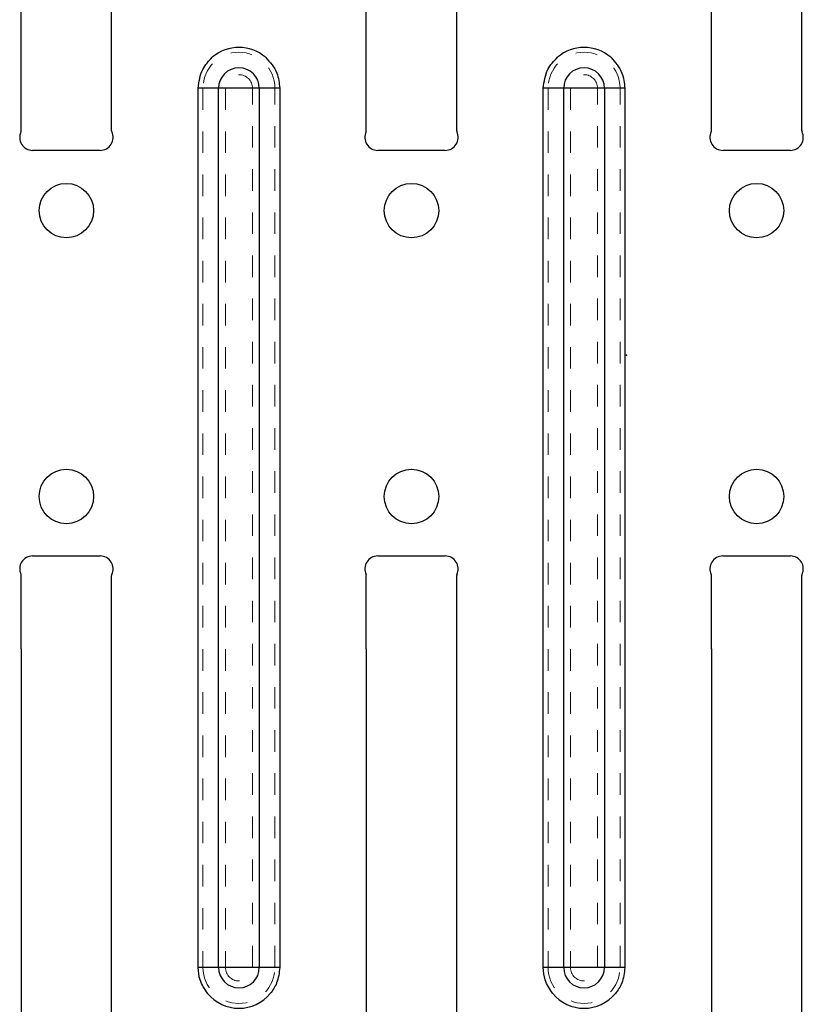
# Model space of a CAD drawing. Header units: inches. Extents: x 1694 to 2505, y -239 to -56.
# Tile 194 of 256: x 1843.25 to 1846.88, y -78.6 to -74.04. Entities that reach past the tile are written whole.
import ezdxf

# ---------------------------------------------------------------- set-up
doc = ezdxf.new("R2010")
doc.units = ezdxf.units.IN
doc.header["$LTSCALE"] = 0.5
doc.header["$MEASUREMENT"] = 0
doc.linetypes.add('HIDDEN', pattern=[0.225, 0.15, -0.075])
doc.layers.add('APP-M-S', color=30, linetype='Continuous')

msp = doc.modelspace()

# ---------------------------------------------------------------- linework, layer by layer
at = {"color": 7, "linetype": 'Continuous'}
msp.add_point((1846.05835, -75.59416), dxfattribs=at)
at = {"layer": 'APP-M-S', "linetype": 'Continuous', "lineweight": 25}
for p, q in [((1846.45206, -74.55383), (1846.45206, -72.78842)), ((1843.25206, -74.55383), (1843.25206, -72.82102)), ((1843.67096, -74.21328), (1843.67096, -72.92356)), ((1844.85206, -74.55383), (1844.85206, -72.92356)), ((1845.27096, -74.21328), (1845.27096, -72.92356)), ((1846.87096, -74.21328), (1846.87096, -72.92356)), ((1843.67096, -74.55383), (1843.67096, -74.21328)), ((1845.27096, -74.55383), (1845.27096, -74.21328)), ((1846.87096, -74.55383), (1846.87096, -74.21328)), ((1844.07254, -78.43182), (1844.07254, -74.35628)), ((1844.45049, -74.35628), (1844.07254, -74.35628)), ((1844.16703, -78.43182), (1844.16703, -74.35628)), ((1844.356, -74.35628), (1844.356, -78.43182)), ((1844.45049, -74.35628), (1844.45049, -78.43182)), ((1845.67254, -78.43182), (1845.67254, -74.35628)), ((1846.05049, -74.35628), (1845.67254, -74.35628)), ((1845.76703, -78.43182), (1845.76703, -74.35628)), ((1845.956, -74.35628), (1845.956, -78.43182)), ((1846.05049, -74.35628), (1846.05049, -78.43182)), ((1843.61796, -74.64434), (1843.30506, -74.64434)), ((1845.21796, -74.64434), (1844.90506, -74.64434)), ((1846.81796, -74.64434), (1846.50506, -74.64434)), ((1843.30506, -76.52434), (1843.61796, -76.52434)), ((1844.90506, -76.52434), (1845.21796, -76.52434)), ((1846.50506, -76.52434), (1846.81796, -76.52434)), ((1843.25206, -76.95541), (1843.25206, -76.61486)), ((1843.67096, -78.6758), (1843.67096, -76.61486)), ((1844.85206, -76.95541), (1844.85206, -76.61486)), ((1845.27096, -78.6758), (1845.27096, -76.61486)), ((1846.45206, -76.95541), (1846.45206, -76.61486)), ((1846.87096, -78.6758), (1846.87096, -76.61486)), ((1843.25206, -76.95541), (1843.25206, -78.74124)), ((1844.85206, -76.95541), (1844.85206, -78.74124)), ((1846.45206, -76.95541), (1846.45206, -78.74124)), ((1844.45049, -78.43182), (1844.07254, -78.43182)), ((1846.05049, -78.43182), (1845.67254, -78.43182))]:
    msp.add_line(p, q, dxfattribs=at)
at = {"layer": 'APP-M-S', "linetype": 'HIDDEN', "lineweight": 18}
for p, q in [((1844.09485, -74.35628), (1844.42817, -74.35628)), ((1844.09485, -74.35628), (1844.09485, -78.43182)), ((1844.19902, -74.35628), (1844.19902, -78.43182)), ((1844.32401, -78.43182), (1844.32401, -74.35628)), ((1844.42817, -78.43182), (1844.42817, -74.35628)), ((1845.69485, -74.35628), (1846.02817, -74.35628)), ((1845.69485, -74.35628), (1845.69485, -78.43182)), ((1845.79902, -74.35628), (1845.79902, -78.43182)), ((1845.92401, -78.43182), (1845.92401, -74.35628)), ((1846.02817, -78.43182), (1846.02817, -74.35628)), ((1844.09485, -78.43182), (1844.42817, -78.43182)), ((1845.69485, -78.43182), (1846.02817, -78.43182))]:
    msp.add_line(p, q, dxfattribs=at)
at = {"layer": 'APP-M-S', "linetype": 'Continuous', "lineweight": 25}
for centre in [(1843.46151, -74.9238), (1845.06151, -74.9238), (1846.66151, -74.9238), (1843.46151, -76.2488), (1845.06151, -76.2488), (1846.66151, -76.2488)]:
    msp.add_circle(centre, 0.126, dxfattribs=at)
at = {"layer": 'APP-M-S', "linetype": 'HIDDEN', "lineweight": 18}
for centre, radius, start, end in [((1844.26151, -74.35628), 0.16666, 0, 180), ((1845.86151, -74.35628), 0.16666, 0, 180), ((1844.26151, -74.35628), 0.0625, 0, 180), ((1845.86151, -74.35628), 0.0625, 0, 180), ((1844.26151, -78.43182), 0.16666, 180, 0), ((1844.26151, -78.43182), 0.0625, 180, 0), ((1845.86151, -78.43182), 0.16666, 180, 0), ((1845.86151, -78.43182), 0.0625, 180, 0)]:
    msp.add_arc(centre, radius, start, end, dxfattribs=at)
at = {"layer": 'APP-M-S', "linetype": 'Continuous', "lineweight": 25}
for centre, radius, start, end in [((1844.26151, -74.35628), 0.18898, 49.1751, 130.8249), ((1845.86151, -74.35628), 0.18898, 49.1751, 130.8249), ((1844.26151, -74.35628), 0.09449, 0, 180), ((1845.86151, -74.35628), 0.09449, 0, 180), ((1843.30506, -74.58434), 0.06, 154.15807, 270), ((1843.24206, -74.55383), 0.01, 334.15807, 0), ((1843.61796, -74.58434), 0.06, 270, 25.84193), ((1843.68096, -74.55383), 0.01, 180, 205.84193), ((1844.90506, -74.58434), 0.06, 154.15807, 270), ((1844.84206, -74.55383), 0.01, 334.15807, 0), ((1845.21796, -74.58434), 0.06, 270, 25.84193), ((1845.28096, -74.55383), 0.01, 180, 205.84193), ((1846.50506, -74.58434), 0.06, 154.15807, 270), ((1846.44206, -74.55383), 0.01, 334.15807, 0), ((1846.81796, -74.58434), 0.06, 270, 25.84193), ((1846.88096, -74.55383), 0.01, 180, 205.84193), ((1843.30506, -76.58434), 0.06, 90, 205.84193), ((1843.61796, -76.58434), 0.06, 334.15807, 90), ((1844.90506, -76.58434), 0.06, 90, 205.84193), ((1845.21796, -76.58434), 0.06, 334.15807, 90), ((1846.50506, -76.58434), 0.06, 90, 205.84193), ((1846.81796, -76.58434), 0.06, 334.15807, 90), ((1843.24206, -76.61486), 0.01, 0, 25.84193), ((1843.68096, -76.61486), 0.01, 154.15807, 180), ((1844.84206, -76.61486), 0.01, 0, 25.84193), ((1845.28096, -76.61486), 0.01, 154.15807, 180), ((1846.44206, -76.61486), 0.01, 0, 25.84193), ((1846.88096, -76.61486), 0.01, 154.15807, 180), ((1844.26151, -78.43182), 0.09449, 180, 0), ((1845.86151, -78.43182), 0.09449, 180, 0), ((1844.26151, -78.43182), 0.18898, 219.89839, 320.10099), ((1845.86151, -78.43182), 0.18898, 219.89839, 320.10099)]:
    msp.add_arc(centre, radius, start, end, dxfattribs=at)
for points, knots in [([(1844.07254, -74.35628), (1844.07647, -74.32558), (1844.0835, -74.27069), (1844.1213, -74.23084), (1844.13797, -74.21328)], [0, 0, 0, 0, 0.5590895, 1, 1, 1, 1]), ([(1844.38506, -74.21328), (1844.40571, -74.23631), (1844.44266, -74.27752), (1844.44809, -74.33218), (1844.45049, -74.35628)], [0, 0, 0, 0, 0.5590895, 1, 1, 1, 1]), ([(1845.67254, -74.35628), (1845.67647, -74.32558), (1845.6835, -74.27069), (1845.7213, -74.23084), (1845.73797, -74.21328)], [0, 0, 0, 0, 0.5590895, 1, 1, 1, 1]), ([(1845.98506, -74.21328), (1846.00571, -74.23631), (1846.04266, -74.27752), (1846.04809, -74.33218), (1846.05049, -74.35628)], [0, 0, 0, 0, 0.5590895, 1, 1, 1, 1]), ([(1844.11654, -78.55304), (1844.10256, -78.53239), (1844.07759, -78.49549), (1844.07408, -78.45129), (1844.07254, -78.43182)], [0, 0, 0, 0, 0.5594012, 1, 1, 1, 1]), ([(1844.45049, -78.43182), (1844.44797, -78.45662), (1844.44346, -78.50095), (1844.4178, -78.53711), (1844.40649, -78.55304)], [0, 0, 0, 0, 0.5594012, 1, 1, 1, 1]), ([(1845.71654, -78.55304), (1845.70256, -78.53239), (1845.67759, -78.49549), (1845.67408, -78.45129), (1845.67254, -78.43182)], [0, 0, 0, 0, 0.5594012, 1, 1, 1, 1]), ([(1846.05049, -78.43182), (1846.04797, -78.45662), (1846.04346, -78.50095), (1846.0178, -78.53711), (1846.00649, -78.55304)], [0, 0, 0, 0, 0.5594012, 1, 1, 1, 1])]:
    msp.add_open_spline(points, degree=3, knots=knots, dxfattribs=at)

doc.saveas('drawing.dxf')
